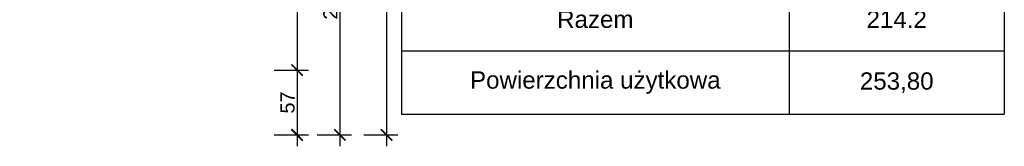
# Model space of a CAD drawing. Header units: millimetres. Extents: x 2709036 to 2756280, y 168165 to 192362.
# Tile 81 of 192: x 2717019 to 2717886, y 190691 to 190802. Entities that reach past the tile are written whole.
import ezdxf

# ---------------------------------------------------------------- set-up
doc = ezdxf.new("R2010")
doc.units = ezdxf.units.MM
doc.header["$MEASUREMENT"] = 0
doc.layers.add('__MAZ_WYMIARY', color=7, linetype='Continuous', lineweight=9)
doc.styles.add('Arial', font='arial.ttf')
doc.styles.add('Dimensions', font='arial.ttf')
doc.styles.get("Standard").update_dxf_attribs({"font": 'arial.ttf'})
doc.dimstyles.new('100', dxfattribs={"dimtxt": 10, "dimasz": 10, "dimexe": 18, "dimexo": 15, "dimgap": 9, "dimtad": 1, "dimdec": 1, "dimrnd": 0.5, "dimdsep": 46, "dimtxsty": 'Dimensions', "dimblk": 'ARCHTICK', "dimcen": 9, "dimdle": 10, "dimadec": 1, "dimazin": 2, "dimtfac": 1, "dimtdec": 4, "dimtofl": 0, "dimtmove": 2, "dimatfit": 3, "dimfxl": 1, "dimtolj": 1, "dimtzin": 0, "dimarcsym": 0})

# ---------------------------------------------------------------- blocks, each defined once
blk = doc.blocks.new('*T731')
at = {"color": 0, "linetype": 'ByBlock', "lineweight": -2, "transparency": 16777216}
for p, q in [((0, 0), (530.48, 0)), ((0, 0), (0, -1310.07)), ((530.48, 0), (530.48, -1310.07)), ((0, -70.52), (530.48, -70.52)), ((125.11, -70.52), (125.11, -1198.85)), ((341.13, -70.52), (341.13, -1310.07)), ((0, -151.89), (530.48, -151.89)), ((0, -206.98), (530.48, -206.98)), ((0, -262.32), (530.48, -262.32)), ((0, -317.41), (530.48, -317.41)), ((0, -372.5), (530.48, -372.5)), ((0, -427.59), (530.48, -427.59)), ((0, -482.68), (530.48, -482.68)), ((0, -537.77), (530.48, -537.77)), ((0, -592.86), (530.48, -592.86)), ((0, -647.95), (530.48, -647.95)), ((0, -703.04), (530.48, -703.04)), ((0, -758.13), (530.48, -758.13)), ((0, -813.22), (530.48, -813.22)), ((0, -868.31), (530.48, -868.31)), ((0, -923.4), (530.48, -923.4)), ((0, -978.49), (530.48, -978.49)), ((0, -1033.58), (530.48, -1033.58)), ((0, -1088.67), (530.48, -1088.67)), ((0, -1143.76), (530.48, -1143.76)), ((0, -1198.85), (530.48, -1198.85)), ((0, -1254.46), (530.48, -1254.46)), ((0, -1310.07), (530.48, -1310.07))]:
    blk.add_line(p, q, dxfattribs=at)
at = {"color": 0, "transparency": 16777216}
for s, insert, char_height, width, attachment_point in [('ZESTAWIENIE POMIESZCZEŃ', (265.24, -35.26), 20.25, 520.3593, 5), ('LP', (62.55, -111.21), 15.188, 114.9816, 5), ('POMIESZCZENIE', (233.12, -111.21), 15.1875, 205.8944, 5), ('m2', (435.81, -111.21), 15.188, 179.2333, 5), ('0/01', (62.55, -179.44), 15.188, 114.9816, 5), ('wiatrołap', (130.17, -179.44), 15.188, 205.8944, 4), ('8,20', (435.81, -179.44), 15.188, 179.2333, 5), ('0/02', (62.55, -234.65), 15.188, 114.9816, 5), ('pokój intendenta', (130.17, -234.65), 15.1875, 205.8944, 4), ('11,50', (435.81, -234.65), 15.188, 179.2333, 5), ('0/03', (62.55, -289.87), 15.188, 114.9816, 5), ('szyb windy', (130.17, -289.87), 15.188, 205.8944, 4), ('1,00', (435.81, -289.87), 15.188, 179.2333, 5), ('0/04', (62.55, -344.96), 15.188, 114.9816, 5), ('szatnia personelu', (130.17, -344.96), 15.1875, 205.8944, 4), ('4,30', (435.81, -344.96), 15.188, 179.2333, 5), ('0/05', (62.55, -400.05), 15.188, 114.9816, 5), ('korytarz', (130.17, -400.05), 15.188, 205.8944, 4), ('4,30', (435.81, -400.05), 15.188, 179.2333, 5), ('0/06', (62.55, -455.14), 15.188, 114.9816, 5), ('wc', (130.17, -455.14), 15.188, 205.8944, 4), ('2,70', (435.81, -455.14), 15.188, 179.2333, 5), ('0/07', (62.55, -510.23), 15.188, 114.9816, 5), ('kl. schodowa', (130.17, -510.23), 15.1875, 205.8944, 4), ('12,60', (435.81, -510.23), 15.188, 179.2333, 5), ('0/08', (62.55, -565.32), 15.188, 114.9816, 5), ('sanitariaty', (130.17, -565.32), 15.1875, 205.8944, 4), ('8,40', (435.81, -565.32), 15.188, 179.2333, 5), ('0/09', (62.55, -620.41), 15.188, 114.9816, 5), ('składzik', (130.17, -620.41), 15.188, 205.8944, 4), ('3,60', (435.81, -620.41), 15.188, 179.2333, 5), ('0/10', (62.55, -675.5), 15.188, 114.9816, 5), ('sala "0"', (130.17, -675.5), 15.188, 205.8944, 4), ('61,80', (435.81, -675.5), 15.188, 179.2333, 5), ('sala oddziały spec.', (130.17, -730.59), 15.1875, 205.8944, 4), ('0/11', (62.55, -730.59), 15.188, 114.9816, 5), ('62,30', (435.81, -730.59), 15.188, 179.2333, 5), ('0/12', (62.55, -785.68), 15.188, 114.9816, 5), ('składzik', (130.17, -785.68), 15.188, 205.8944, 4), ('3,50', (435.81, -785.68), 15.188, 179.2333, 5), ('0/13', (62.55, -840.77), 15.188, 114.9816, 5), ('sanitariaty', (130.17, -840.77), 15.1875, 205.8944, 4), ('8,00', (435.81, -840.77), 15.188, 179.2333, 5), ('0/14', (62.55, -895.86), 15.188, 114.9816, 5), ('komunikacja', (130.17, -895.86), 15.1875, 205.8944, 4), ('3,30', (435.81, -895.86), 15.188, 179.2333, 5), ('0/15', (62.55, -950.95), 15.188, 114.9816, 5), ('gabinet terapeut.', (130.17, -950.95), 15.1875, 205.8944, 4), ('8,70', (435.81, -950.95), 15.188, 179.2333, 5), ('0/16', (62.55, -1006.04), 15.188, 114.9816, 5), ('kl. schodowa', (130.17, -1006.04), 15.1875, 205.8944, 4), ('9,10', (435.81, -1006.04), 15.188, 179.2333, 5), ('0/17', (62.55, -1061.13), 15.188, 114.9816, 5), ('szatnia', (130.17, -1061.13), 15.188, 205.8944, 4), ('59,60', (435.81, -1061.13), 15.188, 179.2333, 5), ('0/18', (62.55, -1116.22), 15.188, 114.9816, 5), ('4,90', (435.81, -1116.22), 15.188, 179.2333, 5), ('wc', (130.17, -1116.22), 15.188, 205.8944, 4), ('0/19', (62.55, -1171.31), 15.188, 114.9816, 5), ('składzik', (130.17, -1171.31), 15.188, 205.8944, 4), ('1,60', (435.81, -1171.31), 15.188, 179.2333, 5), ('Razem', (170.56, -1226.66), 15.188, 331.001, 5), ('214.2', (435.81, -1226.66), 15.188, 179.2333, 5), ('Powierzchnia użytkowa', (170.56, -1282.26), 15.1875, 331.001, 5), ('253,80', (435.81, -1282.26), 15.188, 179.2333, 5)]:
    blk.add_mtext(s, dxfattribs=dict(at, insert=insert, char_height=char_height, width=width, attachment_point=attachment_point))
blk = doc.blocks.new('_ArchTick')
at = {"color": 0, "linetype": 'ByBlock', "const_width": 0.15}
blk.add_lwpolyline([(-0.5, -0.5), (0.5, 0.5)], dxfattribs=at)
blk = doc.blocks.new('*D875')
at = {"layer": '__MAZ_WYMIARY', "color": 0, "lineweight": -2}
for p, q in [((2717342.01, 192005.08), (2717342.01, 190691.08)), ((2717322.01, 191995.08), (2717352.01, 191995.08)), ((2717322.01, 190701.08), (2717352.01, 190701.08))]:
    blk.add_line(p, q, dxfattribs=at)
at = {"layer": 'Defpoints', "color": 0, "lineweight": 30}
for p in [(2716989.68, 191995.08), (2716989.68, 190701.08), (2717342.01, 190701.08)]:
    blk.add_point(p, dxfattribs=at)
at = {"layer": '__MAZ_WYMIARY', "color": 0, "lineweight": -2, "xscale": 10, "yscale": 10, "zscale": 10}
for p, rotation in [((2717342.01, 191995.08), 90), ((2717342.01, 190701.08), 270)]:
    blk.add_blockref('_ArchTick', p, dxfattribs=dict(at, rotation=rotation))
at = {"layer": '__MAZ_WYMIARY', "color": 0, "lineweight": 5, "insert": (2717333.62, 191348.08), "char_height": 12.5, "attachment_point": 5, "rotation": 90, "style": 'Arial'}
blk.add_mtext('\\A1;1294', dxfattribs=at)
blk = doc.blocks.new('*D906')
at = {"layer": '__MAZ_WYMIARY', "color": 0, "lineweight": -2}
for p, q in [((2717263.32, 191046.08), (2717263.32, 190748.08)), ((2717243.32, 191036.08), (2717273.32, 191036.08)), ((2717243.32, 190758.08), (2717273.32, 190758.08))]:
    blk.add_line(p, q, dxfattribs=at)
at = {"layer": 'Defpoints', "color": 0, "lineweight": 30}
for p in [(2716890.81, 191036.08), (2716925.68, 190758.08), (2717263.32, 190758.08)]:
    blk.add_point(p, dxfattribs=at)
at = {"layer": '__MAZ_WYMIARY', "color": 0, "lineweight": -2, "xscale": 10, "yscale": 10, "zscale": 10}
for p, rotation in [((2717263.32, 191036.08), 90), ((2717263.32, 190758.08), 270)]:
    blk.add_blockref('_ArchTick', p, dxfattribs=dict(at, rotation=rotation))
at = {"layer": '__MAZ_WYMIARY', "color": 0, "lineweight": 5, "insert": (2717254.94, 190897.08), "char_height": 12.5, "attachment_point": 5, "rotation": 90, "style": 'Arial'}
blk.add_mtext('\\A1;278', dxfattribs=at)
blk = doc.blocks.new('*D907')
at = {"layer": '__MAZ_WYMIARY', "color": 0, "lineweight": -2}
for p, q in [((2717263.32, 190768.08), (2717263.32, 190691.08)), ((2717243.32, 190758.08), (2717273.32, 190758.08)), ((2717243.32, 190701.08), (2717273.32, 190701.08))]:
    blk.add_line(p, q, dxfattribs=at)
at = {"layer": 'Defpoints', "color": 0, "lineweight": 30}
for p in [(2716925.68, 190758.08), (2716989.68, 190701.08), (2717263.32, 190701.08)]:
    blk.add_point(p, dxfattribs=at)
at = {"layer": '__MAZ_WYMIARY', "color": 0, "lineweight": -2, "xscale": 10, "yscale": 10, "zscale": 10}
for p, rotation in [((2717263.32, 190758.08), 90), ((2717263.32, 190701.08), 270)]:
    blk.add_blockref('_ArchTick', p, dxfattribs=dict(at, rotation=rotation))
at = {"layer": '__MAZ_WYMIARY', "color": 0, "lineweight": 5, "insert": (2717254.96, 190729.58), "char_height": 12.5, "attachment_point": 5, "rotation": 90, "style": 'Arial'}
blk.add_mtext('\\A1;57', dxfattribs=at)
blk = doc.blocks.new('*D951')
at = {"layer": '__MAZ_WYMIARY', "color": 0, "lineweight": -2}
for p, q in [((2717301.14, 190691.08), (2717301.14, 190943.03)), ((2717281.14, 190933.03), (2717311.14, 190933.03)), ((2717281.14, 190701.08), (2717311.14, 190701.08))]:
    blk.add_line(p, q, dxfattribs=at)
at = {"layer": 'Defpoints', "color": 0, "lineweight": 30}
for p in [(2716989.68, 190933.03), (2717301.14, 190933.03), (2716989.68, 190701.08)]:
    blk.add_point(p, dxfattribs=at)
at = {"layer": '__MAZ_WYMIARY', "color": 0, "lineweight": -2, "xscale": 10, "yscale": 10, "zscale": 10}
for p, rotation in [((2717301.14, 190933.03), 90), ((2717301.14, 190701.08), 270)]:
    blk.add_blockref('_ArchTick', p, dxfattribs=dict(at, rotation=rotation))
at = {"layer": '__MAZ_WYMIARY', "color": 0, "lineweight": 5, "insert": (2717292.75, 190817.05), "char_height": 12.5, "attachment_point": 5, "rotation": 90, "style": 'Arial'}
blk.add_mtext('\\A1;232', dxfattribs=at)

msp = doc.modelspace()

# ---------------------------------------------------------------- block references
msp.add_blockref('*T731', (2717355.23, 192029.34))

# ---------------------------------------------------------------- dimensions: what is measured, and where the dimension line sits
at = {"layer": '__MAZ_WYMIARY', "color": 252, "lineweight": 5}
for base, p1, p2, picture, middle in [((2717342.01, 190701.08), (2716989.68, 191995.08), (2716989.68, 190701.08), '*D875', (2717333.62, 191348.08)), ((2717263.32, 190758.08), (2716890.81, 191036.08), (2716925.68, 190758.08), '*D906', (2717254.94, 190897.08)), ((2717301.14, 190933.03), (2716989.68, 190701.08), (2716989.68, 190933.03), '*D951', (2717292.75, 190817.05)), ((2717263.32, 190701.08), (2716925.68, 190758.08), (2716989.68, 190701.08), '*D907', (2717254.96, 190729.58))]:
    dim = msp.add_linear_dim(base=base, p1=p1, p2=p2, angle=90, dimstyle='100', override={"dimtxt": 12.5, "dimexe": 10, "dimgap": 2, "dimdec": 0, "dimtxsty": 'Arial', "dimtmove": 1, "dimfxl": 20, "dimfxlon": 1}, dxfattribs=at)
    dim.commit()
    dim.dimension.update_dxf_attribs({"geometry": picture, "text_midpoint": middle})

doc.saveas('drawing.dxf')
